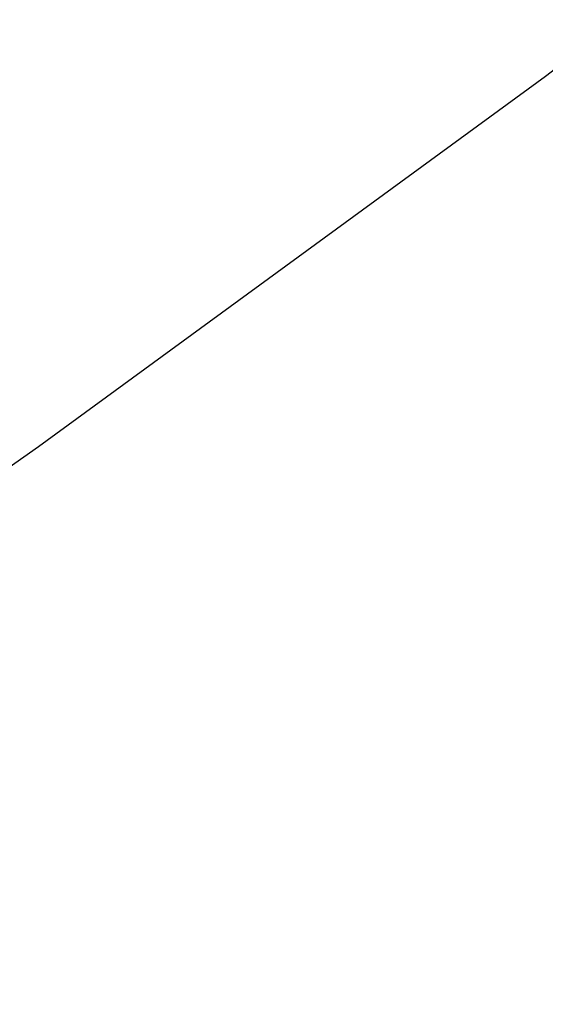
# Model space of a CAD drawing. Extents: x 0 to 363660, y 0 to 4201329.
# Tile 216 of 256: x 360287.08 to 360288.43, y 4200432.44 to 4200434.96. Entities that reach past the tile are written whole.
import ezdxf

# ---------------------------------------------------------------- set-up
doc = ezdxf.new("R2010")
doc.units = 0
doc.header["$LTSCALE"] = 0.5
doc.header["$MEASUREMENT"] = 0
doc.layers.add('(032) Горизонтали утолщенные', color=32, linetype='Continuous', lineweight=30)
doc.layers.add('.', color=7, linetype='Continuous', lineweight=15)

# ---------------------------------------------------------------- blocks, each defined once
blk = doc.blocks.new('gergrgrre')
at = {"layer": '(032) Горизонтали утолщенные', "color": 32}
blk.add_polyline3d([(360282.4434, 4200430.6786, 540), (360283.18, 4200431.16, 540), (360284.49, 4200432.03, 540), (360285.81, 4200432.94, 540), (360287.13, 4200433.87, 540), (360288.43, 4200434.82, 540), (360289.68, 4200435.78, 540), (360290.88, 4200436.75, 540), (360292.02, 4200437.73, 540), (360293.12, 4200438.72, 540), (360294.15, 4200439.71, 540), (360295.13, 4200440.71, 540), (360296.05, 4200441.71, 540), (360296.91, 4200442.71, 540), (360297.73, 4200443.74, 540), (360298.54, 4200444.81, 540), (360299.36, 4200445.95, 540), (360300.22, 4200447.18, 540), (360301.14, 4200448.52, 540), (360302.15, 4200450, 540), (360303.26, 4200451.61, 540), (360304.43, 4200453.32, 540), (360305.64, 4200455.06, 540)], dxfattribs=at)

msp = doc.modelspace()

# ---------------------------------------------------------------- hatches: boundary and pattern name
at = {"layer": '.', "ltscale": 0.149071}
h = msp.add_hatch(color=256, dxfattribs=at)
h.dxf.hatch_style = 1
h.set_gradient(color1=(255, 255, 255), tint=1)
h.paths.add_polyline_path([(359890.2408, 4200193.8911), (361190.2408, 4200193.8911), (361190.2408, 4201328.8911), (359890.2408, 4201328.8911)])
h.paths.add_polyline_path([(359905.2408, 4201313.8911), (361175.2408, 4201313.8911), (361175.2408, 4200208.8911), (359905.2408, 4200208.8911)], flags=16)

# ---------------------------------------------------------------- block references
at = {"linetype": 'Continuous'}
msp.add_blockref('gergrgrre', (0, 0), dxfattribs=at)

doc.saveas('drawing.dxf')
